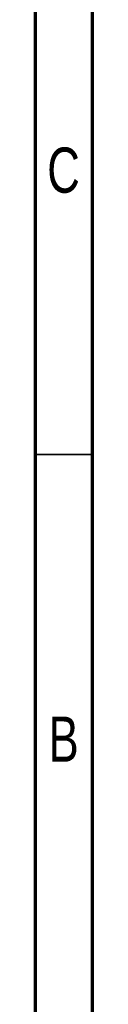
# Model space of a CAD drawing. Header units: millimetres. Extents: x 15 to 415, y 5 to 292.
# Tile 2 of 45: x 15 to 20, y 50 to 137. Entities that reach past the tile are written whole.
import ezdxf

# ---------------------------------------------------------------- set-up
doc = ezdxf.new("R2010")
doc.units = ezdxf.units.MM
doc.styles.add('SLDTEXTSTYLE0', font='TXT', dxfattribs={"width": 0.75})

msp = doc.modelspace()

# ---------------------------------------------------------------- linework, layer by layer
at = {"color": 7, "linetype": 'Continuous', "lineweight": 70}
for p, q in [((15, 5), (15, 292)), ((20, 10), (20, 287))]:
    msp.add_line(p, q, dxfattribs=at)
at = {"color": 7, "linetype": 'Continuous', "lineweight": 35}
msp.add_line((20, 98.5), (15, 98.5), dxfattribs=at)

# ---------------------------------------------------------------- texts
at = {"color": 7, "linetype": 'Continuous', "lineweight": 0, "char_height": 3.96875, "attachment_point": 2, "style": 'SLDTEXTSTYLE0'}
for s, insert in [('C', (17.458659, 125.475836)), ('B', (17.470602, 75.475836))]:
    msp.add_mtext(s, dxfattribs=dict(at, insert=insert))

doc.saveas('drawing.dxf')
